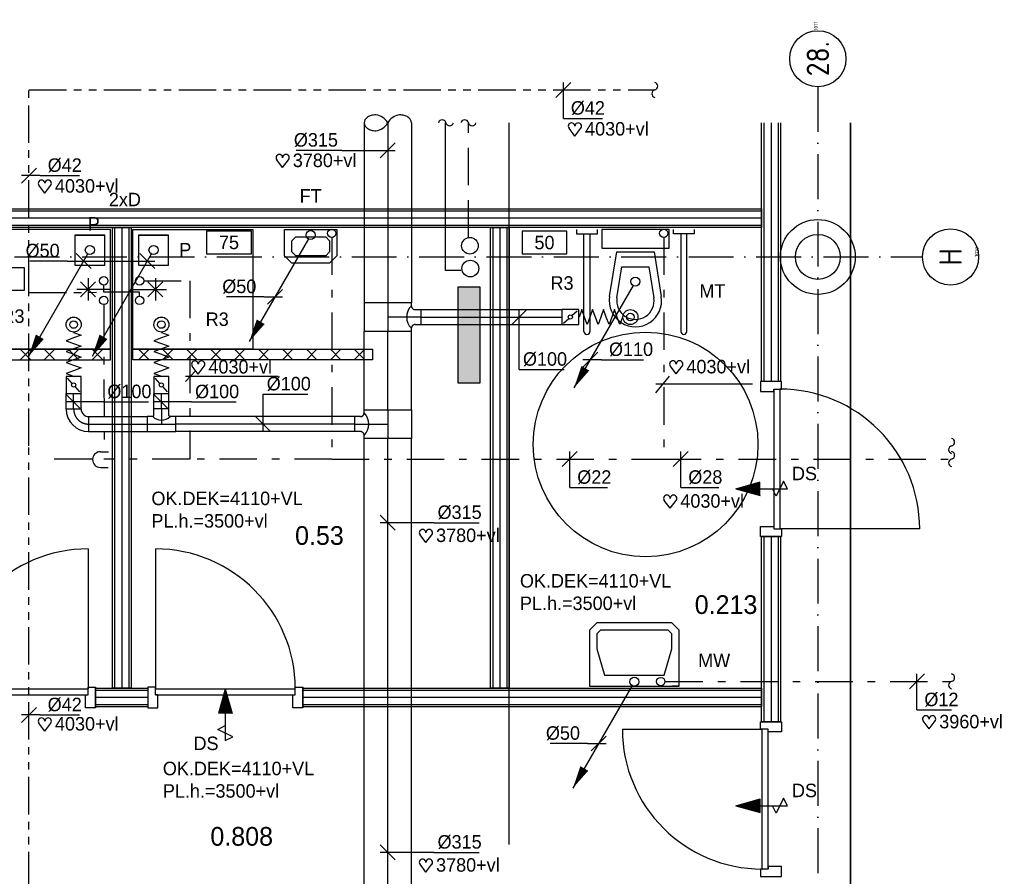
# Model space of a CAD drawing. Extents: x 25315 to 170951, y 867852 to 951952.
# Tile 6 of 119: x 35464 to 48612, y 899852 to 911291. Entities that reach past the tile are written whole.
import ezdxf
from ezdxf.enums import TextEntityAlignment as Align

# ---------------------------------------------------------------- set-up
doc = ezdxf.new("R2010")
doc.units = 0
doc.header["$LTSCALE"] = 100
for name, pattern in [('2322107', [2000, 1000, 1000]), ('2322108', [7, 5, -2]), ('2322109', [10, 5, -2, 1, -2]), ('2322110', [10, 5, -1, 1, -1, 1, -1]), ('CENTER2', [11.25, 7.5, -1.25, 1.25, -1.25]), ('CENTER4', [5, 3.125, -0.625, 0.625, -0.625]), ('DASHDOT', [9, 6, -1.5, 0, -1.5]), ('LURETOUR', [6, 4, -2])]:
    doc.linetypes.add(name, pattern=pattern)
doc.layers.get('0').update_dxf_attribs({"linetype": 'CONTINUOUS'})
for name, color, linetype in [('AL$7----_STRAMIEN', 1, 'DASHDOT'), ('ALN-----_BLOCKNAAM', 2, 'CONTINUOUS'), ('ALXAC---_LICHTBETON', 1, 'CONTINUOUS'), ('BOUW', 8, 'CONTINUOUS'), ('DOORSNEDE', 1, 'CONTINUOUS'), ('KABELGOOT', 8, 'CONTINUOUS'), ('WL5233--', 4, 'CONTINUOUS'), ('WL524---', 4, 'CONTINUOUS'), ('WL531---', 4, 'CONTINUOUS'), ('WL532---', 4, 'CONTINUOUS'), ('WL561---', 4, 'CONTINUOUS'), ('WL561---_AANVOER', 4, 'CONTINUOUS'), ('WL561---_RETOUR', 4, 'CONTINUOUS'), ('WL570---', 3, 'CONTINUOUS'), ('WL570---_HARTLIJN', 7, 'CONTINUOUS'), ('WL570---_RETOUR', 3, 'CONTINUOUS'), ('WL570---_TOEVOER', 3, 'CONTINUOUS'), ('WM524---', 1, 'CONTINUOUS'), ('WM531---', 1, 'CONTINUOUS'), ('WM532---', 1, 'CONTINUOUS'), ('WM570---', 1, 'CONTINUOUS')]:
    doc.layers.add(name, color=color, linetype=linetype)
doc.styles.add('BURO-018', font='BUROFONT.shx', dxfattribs={"height": 180})
doc.styles.add('BURO-025', font='BUROFONT.shx', dxfattribs={"height": 250})
doc.styles.get("Standard").update_dxf_attribs({"font": 'ISOCP'})

# ---------------------------------------------------------------- blocks, each defined once
blk = doc.blocks.new('LU-1D-T-5A-13B645ABEDD')
at = {"color": 0, "linetype": 'CONTINUOUS'}
for p, q in [((-50, 182.7), (-50, 221.6)), ((-50, 221.6), (50, 221.6)), ((50, 182.7), (50, 221.6)), ((-75.2, 157.5), (-95.3, 157.5)), ((-95.3, 157.5), (-95.3, -157.5)), ((95.3, 157.5), (75.2, 157.5)), ((95.3, -157.5), (95.3, 157.5)), ((-95.3, -157.5), (95.3, -157.5))]:
    blk.add_line(p, q, dxfattribs=at)
at = {"color": 0, "linetype": 'CONTINUOUS', "flags": 128}
for points in [[(-75.2, 157.5, 0.02182), (-72.4, 157.6, 0.037214), (-70.8, 157.9, 0.006436), (-67.5, 158.7, 0.02182), (-66.6, 159, 0.02182), (-64.6, 159.9, 0.02182), (-62.6, 160.9, 0.02182), (-60.7, 162.1, 0.02182), (-59, 163.4, 0.02182), (-57.4, 164.9, 0.02182), (-55.9, 166.5, 0.02182), (-54.6, 168.2, 0.02182), (-53.4, 170.1, 0.02182), (-52.4, 172.1, 0.02182), (-51.5, 174.1, 0.02182), (-51.2, 175, 0.006436), (-50.4, 178.3, 0.037214), (-50.1, 179.9, 0.02182), (-50, 182.7)], [(50, 182.7, 0.02182), (50.1, 179.9, 0.037214), (50.4, 178.3, 0.006436), (51.2, 175, 0.02182), (51.5, 174.1, 0.02182), (52.4, 172.1, 0.02182), (53.4, 170.1, 0.02182), (54.6, 168.2, 0.02182), (55.9, 166.5, 0.02182), (57.4, 164.9, 0.02182), (59, 163.4, 0.02182), (60.7, 162.1, 0.02182), (62.6, 160.9, 0.02182), (64.6, 159.9, 0.02182), (66.6, 159, 0.02182), (67.5, 158.7, 0.006436), (70.8, 157.9, 0.037214), (72.4, 157.6, 0.02182), (75.2, 157.5)]]:
    blk.add_lwpolyline(points, format="xyb", dxfattribs=at)
at = {"color": 0, "linetype": 'CONTINUOUS'}
blk.add_arc((0, 232.7), 106.3, 225, 315, dxfattribs=at)
at = {"layer": 'WL570---_HARTLIJN', "linetype": 'CENTER4'}
for p, q in [((0, 221.6), (0, 0)), ((-95.3, 0), (95.3, 0))]:
    blk.add_line(p, q, dxfattribs=at)
blk = doc.blocks.new('*U281')
at = {"layer": 'ALXAC---_LICHTBETON', "color": 0}
for p, q in [((17722.7, 57335.1), (17652.7, 57265.1)), ((17652.7, 57335.1), (17722.7, 57265.1)), ((17882.7, 57335.1), (17812.7, 57265.1)), ((17812.7, 57335.1), (17882.7, 57265.1)), ((18042.7, 57335.1), (17972.7, 57265.1)), ((17972.7, 57335.1), (18042.7, 57265.1)), ((18202.7, 57335.1), (18132.7, 57265.1)), ((18132.7, 57335.1), (18202.7, 57265.1)), ((18362.7, 57335.1), (18292.7, 57265.1)), ((18292.7, 57335.1), (18362.7, 57265.1)), ((18522.7, 57335.1), (18452.7, 57265.1)), ((18452.7, 57335.1), (18522.7, 57265.1)), ((18682.7, 57335.1), (18612.7, 57265.1)), ((18612.7, 57335.1), (18682.7, 57265.1)), ((18842.7, 57335.1), (18772.7, 57265.1)), ((18772.7, 57335.1), (18842.7, 57265.1)), ((19002.7, 57335.1), (18932.7, 57265.1)), ((18932.7, 57335.1), (19002.7, 57265.1)), ((19162.7, 57335.1), (19092.7, 57265.1)), ((19092.7, 57335.1), (19162.7, 57265.1))]:
    blk.add_line(p, q, dxfattribs=at)
blk = doc.blocks.new('HART')
at = {"color": 1}
for q in [(-39.7, 52.4), (39.7, 52.4)]:
    blk.add_line((0, 0), q, dxfattribs=at)
for centre, start, end in [((-22.1, 65.7), 0, 217.18669), ((22.1, 65.7), 322.81331, 180)]:
    blk.add_arc(centre, 22.1, start, end, dxfattribs=at)
blk = doc.blocks.new('LU-1D-K-13B')
at = {"color": 0, "linetype": 'CONTINUOUS'}
for p, q in [((-0.5, 157.5), (0.5, 157.5)), ((-0.5, -157.5), (0.5, -157.5))]:
    blk.add_line(p, q, dxfattribs=at)
at = {"layer": 'WL570---_HARTLIJN', "linetype": 'CENTER2'}
blk.add_line((-0.5, 0), (0.5, 0), dxfattribs=at)
blk = doc.blocks.new('LU-1D-T--5A-13B645-Q2')
at = {"color": 0, "linetype": 'CONTINUOUS'}
for p, q in [((-95.3, -157.5), (-95.3, 157.5)), ((-95.3, 157.5), (95.3, 157.5)), ((95.3, 157.5), (95.3, -157.5)), ((-75.2, -157.5), (-95.3, -157.5)), ((-50, -182.7), (-50, -221.6)), ((50, -182.7), (50, -221.6)), ((95.3, -157.5), (75.2, -157.5)), ((-50, -221.6), (50, -221.6))]:
    blk.add_line(p, q, dxfattribs=at)
at = {"color": 0, "linetype": 'CONTINUOUS', "flags": 128}
for points in [[(-50, -182.7, 0.02182), (-50.1, -179.9, 0.037214), (-50.4, -178.3, 0.006436), (-51.2, -175, 0.02182), (-51.5, -174.1, 0.02182), (-52.4, -172.1, 0.02182), (-53.4, -170.1, 0.02182), (-54.6, -168.2, 0.02182), (-55.9, -166.5, 0.02182), (-57.4, -164.9, 0.02182), (-59, -163.4, 0.02182), (-60.7, -162.1, 0.02182), (-62.6, -160.9, 0.02182), (-64.6, -159.9, 0.02182), (-66.6, -159, 0.02182), (-67.5, -158.7, 0.006436), (-70.8, -157.9, 0.037214), (-72.4, -157.6, 0.02182), (-75.2, -157.5)], [(75.2, -157.5, 0.02182), (72.4, -157.6, 0.037214), (70.8, -157.9, 0.006436), (67.5, -158.7, 0.02182), (66.6, -159, 0.02182), (64.6, -159.9, 0.02182), (62.6, -160.9, 0.02182), (60.7, -162.1, 0.02182), (59, -163.4, 0.02182), (57.4, -164.9, 0.02182), (55.9, -166.5, 0.02182), (54.6, -168.2, 0.02182), (53.4, -170.1, 0.02182), (52.4, -172.1, 0.02182), (51.5, -174.1, 0.02182), (51.2, -175, 0.006436), (50.4, -178.3, 0.037214), (50.1, -179.9, 0.02182), (50, -182.7)]]:
    blk.add_lwpolyline(points, format="xyb", dxfattribs=at)
at = {"color": 0, "linetype": 'CONTINUOUS'}
blk.add_arc((0, -232.7), 106.3, 45, 135, dxfattribs=at)
at = {"layer": 'WL570---_HARTLIJN', "linetype": 'CENTER4'}
for p, q in [((-95.3, 0), (95.3, 0)), ((0, -221.6), (0, 0))]:
    blk.add_line(p, q, dxfattribs=at)
blk = doc.blocks.new('LU-1D-F-64127')
at = {"color": 0, "linetype": 'CONTINUOUS'}
for p, q in [((-147.7, 0), (-145.6, 0)), ((-145.6, 0), (-127.4, 50)), ((-127.4, 50), (-109.2, 0)), ((-109.2, 0), (-91, -50)), ((-91, -50), (-72.8, 0)), ((-72.8, 0), (-54.6, 50)), ((-54.6, 50), (-36.4, 0)), ((-36.4, 0), (-18.2, -50)), ((-18.2, -50), (0, 0)), ((0, 0), (18.2, 50)), ((18.2, 50), (36.4, 0)), ((36.4, 0), (54.6, -50)), ((54.6, -50), (72.8, 0)), ((72.8, 0), (91, 50)), ((91, 50), (109.2, 0)), ((109.2, 0), (127.4, -50)), ((127.4, -50), (145.6, 0)), ((145.6, 0), (147.7, 0))]:
    blk.add_line(p, q, dxfattribs=at)
blk = doc.blocks.new('LU-1D-KL-646F')
at = {"color": 0, "linetype": 'CONTINUOUS'}
for p, q in [((-55.9, 50), (-55.9, -50)), ((55.9, 50), (-55.9, 50)), ((45.4, 40.7), (10.4, 9.3)), ((55.9, -50), (55.9, 50)), ((-55.9, -50), (55.9, -50)), ((-10.4, -9.3), (-45.4, -40.7))]:
    blk.add_line(p, q, dxfattribs=at)
blk.add_circle((0, 0), 14, dxfattribs=at)
blk = doc.blocks.new('2322401')
at = {"color": 0, "linetype": 'CONTINUOUS'}
for p, q in [((-0.5, 0.5, 1), (-0.5, 0.5)), ((-0.5, 0.5, 1), (-0.5, -0.5, 1)), ((0.5, 0.5, 1), (-0.5, 0.5, 1)), ((0.5, 0.5), (-0.5, 0.5)), ((-0.5, 0.5), (-0.5, -0.5)), ((0.5, 0.5, 1), (0.5, 0.5)), ((0.5, -0.5, 1), (0.5, 0.5, 1)), ((0.5, -0.5), (0.5, 0.5)), ((-0.5, -0.5, 1), (-0.5, -0.5)), ((-0.5, -0.5, 1), (0.5, -0.5, 1)), ((-0.5, -0.5), (0.5, -0.5)), ((0.5, -0.5, 1), (0.5, -0.5))]:
    blk.add_line(p, q, dxfattribs=at)
blk = doc.blocks.new('CVHATCH1')
at = {"color": 0, "linetype": 'CONTINUOUS'}
blk.add_solid([(-0.5, -0.5), (0.5, -0.5), (-0.5, 0.5), (0.5, 0.5)], dxfattribs=at)
blk = doc.blocks.new('1011')
at = {"layer": 'AL$7----_STRAMIEN', "color": 7, "linetype": 'CONTINUOUS'}
blk.add_circle((-750, 0), 750, dxfattribs=at)
at = {"layer": 'ALN-----_BLOCKNAAM', "linetype": 'CONTINUOUS'}
blk.add_text('1011', height=100, dxfattribs=at).set_placement((0, 0))
blk = doc.blocks.new('1010')
at = {"layer": 'AL$7----_STRAMIEN', "color": 7, "linetype": 'CONTINUOUS'}
blk.add_circle((0, 750), 750, dxfattribs=at)
at = {"layer": 'ALN-----_BLOCKNAAM', "linetype": 'CONTINUOUS'}
blk.add_text('1010', height=100, dxfattribs=at).set_placement((0, 0))
blk = doc.blocks.new('LDV2121')
at = {"color": 0, "linetype": 'CONTINUOUS'}
blk.add_line((-0.25, -0.43), (-6.75, -11.69), dxfattribs=at)
blk.add_lwpolyline([(-6.75, -11.69, 0, 1, 0), (-5.5, -9.53, 1, 1, 0)], format="xyseb", dxfattribs=at)
blk.add_circle((0, 0), 0.5, dxfattribs=at)
blk = doc.blocks.new('LU-ORNAM-646410')
at = {"color": 0, "linetype": 'CONTINUOUS'}
for radius in [50, 25]:
    blk.add_circle((0, 0), radius, dxfattribs=at)
blk = doc.blocks.new('LU-1D-K-64')
at = {"color": 0, "linetype": 'CONTINUOUS'}
for p, q in [((-0.5, 50), (0.5, 50)), ((-0.5, -50), (0.5, -50))]:
    blk.add_line(p, q, dxfattribs=at)
at = {"layer": 'WL570---_HARTLIJN', "linetype": 'CENTER2'}
blk.add_line((-0.5, 0), (0.5, 0), dxfattribs=at)
blk = doc.blocks.new('LU-1D-F-64129')
at = {"color": 0, "linetype": 'CONTINUOUS'}
for p, q in [((-148.7, 0), (-145.6, 0)), ((-145.6, 0), (-127.4, 50)), ((-127.4, 50), (-109.2, 0)), ((-109.2, 0), (-91, -50)), ((-91, -50), (-72.8, 0)), ((-72.8, 0), (-54.6, 50)), ((-54.6, 50), (-36.4, 0)), ((-36.4, 0), (-18.2, -50)), ((-18.2, -50), (0, 0)), ((0, 0), (18.2, 50)), ((18.2, 50), (36.4, 0)), ((36.4, 0), (54.6, -50)), ((54.6, -50), (72.8, 0)), ((72.8, 0), (91, 50)), ((91, 50), (109.2, 0)), ((109.2, 0), (127.4, -50)), ((127.4, -50), (145.6, 0)), ((145.6, 0), (148.7, 0))]:
    blk.add_line(p, q, dxfattribs=at)
blk = doc.blocks.new('LU-1D-KL1-6470')
at = {"color": 0, "linetype": 'CONTINUOUS'}
for p, q in [((-56, 50), (-56, -50)), ((56, 50), (-56, 50)), ((45.6, 40.7), (10.4, 9.3)), ((56, -50), (56, 50)), ((-56, -50), (56, -50)), ((-10.4, -9.3), (-45.6, -40.7))]:
    blk.add_line(p, q, dxfattribs=at)
blk.add_circle((0, 0), 14, dxfattribs=at)
blk = doc.blocks.new('LU-1D-B--1-645A64')
at = {"color": 0, "linetype": 'CONTINUOUS'}
for p, q in [((-100, -50), (-100, 50)), ((-50, -100), (50, -100))]:
    blk.add_line(p, q, dxfattribs=at)
for radius in [150, 50]:
    blk.add_arc((-100, -100), radius, 0, 90, dxfattribs=at)
at = {"layer": 'WL570---_HARTLIJN', "linetype": 'CENTER4'}
blk.add_arc((-100, -100), 100, 0, 90, dxfattribs=at)
blk = doc.blocks.new('LU-1D-T-5A-64645ABE65')
at = {"color": 0, "linetype": 'CONTINUOUS'}
for p, q in [((-50, 58), (-50, 101.3)), ((50, 101.3), (-50, 101.3)), ((50, 58), (50, 101.3)), ((-58, 50), (-95.4, 50)), ((-95.4, 50), (-95.4, -50)), ((95.4, 50), (58, 50)), ((95.4, -50), (95.4, 50)), ((-95.4, -50), (95.4, -50))]:
    blk.add_line(p, q, dxfattribs=at)
at = {"color": 0, "linetype": 'CONTINUOUS', "flags": 128}
for points in [[(-58, 50, 0.02182), (-57.1, 50, 0.037214), (-56.6, 50.1, 0.006436), (-55.6, 50.4, 0.02182), (-55.3, 50.5, 0.02182), (-54.6, 50.7, 0.02182), (-54, 51.1, 0.02182), (-53.4, 51.4, 0.02182), (-52.9, 51.9, 0.02182), (-52.3, 52.3, 0.02182), (-51.9, 52.9, 0.02182), (-51.4, 53.4, 0.02182), (-51.1, 54, 0.02182), (-50.7, 54.6, 0.02182), (-50.5, 55.3, 0.02182), (-50.4, 55.6, 0.006436), (-50.1, 56.6, 0.037214), (-50, 57.1, 0.02182), (-50, 58)], [(50, 58, 0.02182), (50, 57.1, 0.037214), (50.1, 56.6, 0.006436), (50.4, 55.6, 0.02182), (50.5, 55.3, 0.02182), (50.7, 54.6, 0.02182), (51.1, 54, 0.02182), (51.4, 53.4, 0.02182), (51.9, 52.9, 0.02182), (52.3, 52.3, 0.02182), (52.9, 51.9, 0.02182), (53.4, 51.4, 0.02182), (54, 51.1, 0.02182), (54.6, 50.7, 0.02182), (55.3, 50.5, 0.02182), (55.6, 50.4, 0.006436), (56.6, 50.1, 0.037214), (57.1, 50, 0.02182), (58, 50)]]:
    blk.add_lwpolyline(points, format="xyb", dxfattribs=at)
at = {"color": 0, "linetype": 'CONTINUOUS'}
blk.add_arc((0, 108), 82, 225, 315, dxfattribs=at)
at = {"layer": 'WL570---_HARTLIJN', "linetype": 'CENTER4'}
for p, q in [((0, 101.3), (0, 0)), ((-95.4, 0), (95.4, 0))]:
    blk.add_line(p, q, dxfattribs=at)
blk = doc.blocks.new('LU-ORND')
at = {"color": 0, "linetype": 'CONTINUOUS'}
for p, q in [((-3, 1.5), (-3, -1.5)), ((3, 1.5), (-3, 1.5)), ((3, -1.5), (3, 1.5)), ((-3, -1.5), (3, -1.5))]:
    blk.add_line(p, q, dxfattribs=at)
blk = doc.blocks.new('*U287', base_point=(8789.3, 23391.8))
at = {"color": 0, "linetype": 'CONTINUOUS'}
for p, q in [((8314.3, 23441.8), (8414.3, 23341.8)), ((8739.3, 23441.8), (8839.3, 23341.8)), ((8254.2, 23391.8), (8004.2, 23391.8)), ((8254.2, 23391.8), (8839.3, 23391.8))]:
    blk.add_line(p, q, dxfattribs=at)
at = {"color": 0, "linetype": 'CONTINUOUS', "style": 'BURO-018'}
blk.add_text('%%c50', height=90, dxfattribs=at).set_placement((8204.2, 23416.8), align=Align.RIGHT)
blk = doc.blocks.new('*U288', base_point=(9683.5, 23223.1))
at = {"color": 0, "linetype": 'CONTINUOUS'}
for p, q in [((9733.5, 23273.1), (9633.5, 23173.1)), ((9608.5, 23223.1), (9358.5, 23223.1)), ((9608.5, 23223.1), (9733.5, 23223.1))]:
    blk.add_line(p, q, dxfattribs=at)
at = {"color": 0, "linetype": 'CONTINUOUS', "style": 'BURO-018'}
blk.add_text('%%c50', height=90, dxfattribs=at).set_placement((9558.5, 23248.1), align=Align.RIGHT)
blk = doc.blocks.new('*U289', base_point=(9602.8, 22423.4))
at = {"color": 0, "linetype": 'CONTINUOUS'}
for p, q in [((9602.8, 22573.4), (9602.8, 22323.4)), ((9602.8, 22573.4), (9902.8, 22573.4)), ((9553, 22423.3), (9652.7, 22323.5))]:
    blk.add_line(p, q, dxfattribs=at)
at = {"layer": 'WM570---', "linetype": 'CONTINUOUS', "style": 'BURO-018'}
blk.add_text('%%c100', height=90, dxfattribs=at).set_placement((9627.8, 22598.4))
blk = doc.blocks.new('*U290', base_point=(8974.5, 22656.2))
at = {"color": 0, "linetype": 'CONTINUOUS'}
for p, q in [((8974.3, 22606.4), (8874.6, 22706.1)), ((9124.5, 22656.2), (8874.5, 22656.2)), ((9124.5, 22656.2), (9424.4, 22656.2))]:
    blk.add_line(p, q, dxfattribs=at)
at = {"layer": 'WM570---', "linetype": 'CONTINUOUS', "style": 'BURO-018'}
blk.add_text('%%c100', height=90, dxfattribs=at).set_placement((9149.5, 22681.2))
blk = doc.blocks.new('*U291', base_point=(8388.8, 22661.8))
at = {"color": 0, "linetype": 'CONTINUOUS'}
for p, q in [((8388.7, 22612), (8289, 22711.7)), ((8538.8, 22661.8), (8288.8, 22661.8)), ((8538.8, 22661.8), (8838.8, 22661.8))]:
    blk.add_line(p, q, dxfattribs=at)
at = {"layer": 'WM570---', "linetype": 'CONTINUOUS', "style": 'BURO-018'}
blk.add_text('%%c100', height=90, dxfattribs=at).set_placement((8563.8, 22686.8))
blk = doc.blocks.new('LU-1-KB')
at = {"color": 0, "linetype": 'CONTINUOUS'}
for points in [[(0.168, 0.25, 0.068022), (0.155, 0.349, 0.080261), (0.119, 0.427, 0.107085), (0.061, 0.483, 0.138897), (0, 0.5, 0.138897), (-0.061, 0.483, 0.107085), (-0.119, 0.427, 0.080261), (-0.155, 0.349, 0.068022), (-0.168, 0.25, 0.068022)], [(0, -0.5, 0.138897), (0.061, -0.483, 0.107085), (0.119, -0.427, 0.080261), (0.155, -0.349, 0.068022), (0.168, -0.25, 0.068022)]]:
    blk.add_lwpolyline(points, format="xyb", dxfattribs=at)
for centre, start, end in [((0.167, 0.294), 187.4594, 240.3817), ((-0.167, 0.294), 299.6183, 352.5406), ((-0.167, -0.294), 7.4594, 60.3817)]:
    blk.add_arc(centre, 0.338, start, end, dxfattribs=at)
blk = doc.blocks.new('*U292', base_point=(11788.1, 22803.2))
at = {"color": 0, "linetype": 'CONTINUOUS'}
for p, q in [((11838.1, 22853.2), (11738.1, 22753.2)), ((11863.1, 22803.2), (11738.1, 22803.2)), ((11863.1, 22803.2), (12143.1, 22803.2))]:
    blk.add_line(p, q, dxfattribs=at)
at = {"color": 0, "linetype": 'CONTINUOUS', "style": 'BURO-018'}
blk.add_text('%%c110', height=90, dxfattribs=at).set_placement((11913.1, 22828.2))
blk = doc.blocks.new('*U293', base_point=(12392.6, 22139.9))
at = {"color": 0, "linetype": 'CONTINUOUS'}
for p, q in [((12442.6, 22189.9), (12342.6, 22089.9)), ((12392.6, 21949.9), (12392.6, 22189.9)), ((12392.6, 21949.9), (12645.7, 21949.9))]:
    blk.add_line(p, q, dxfattribs=at)
at = {"color": 0, "linetype": 'CONTINUOUS', "style": 'BURO-018'}
blk.add_text('%%C28', height=90, dxfattribs=at).set_placement((12442.6, 21974.9))
blk = doc.blocks.new('*U294', base_point=(11651.3, 22139.9))
at = {"color": 0, "linetype": 'CONTINUOUS'}
for p, q in [((11701.3, 22189.9), (11601.3, 22089.9)), ((11651.3, 21949.9), (11651.3, 22189.9)), ((11651.3, 21949.9), (11903.2, 21949.9))]:
    blk.add_line(p, q, dxfattribs=at)
at = {"color": 0, "linetype": 'CONTINUOUS', "style": 'BURO-018'}
blk.add_text('%%C22', height=90, dxfattribs=at).set_placement((11701.3, 21974.9))
blk = doc.blocks.new('*U298', base_point=(8040.3, 18486.7))
at = {"color": 0, "linetype": 'CONTINUOUS'}
for p, q in [((8090.3, 18536.7), (7990.3, 18436.7)), ((8115.3, 18486.7), (7990.3, 18486.7)), ((8115.3, 18486.7), (8377.3, 18486.7))]:
    blk.add_line(p, q, dxfattribs=at)
at = {"color": 0, "linetype": 'CONTINUOUS', "style": 'BURO-018'}
blk.add_text('%%C42', height=90, dxfattribs=at).set_placement((8165.3, 18511.7))
blk = doc.blocks.new('*U299', base_point=(10593.5, 18468.6))
at = {"color": 0, "linetype": 'CONTINUOUS'}
for p, q in [((10485.9, 18418.8), (10386.2, 18518.5)), ((10743.5, 18468.6), (10386, 18468.6)), ((10743.5, 18468.6), (11046.7, 18468.6))]:
    blk.add_line(p, q, dxfattribs=at)
at = {"layer": 'WM570---', "linetype": 'CONTINUOUS', "style": 'BURO-018'}
blk.add_text('%%c315', height=90, dxfattribs=at).set_placement((10768.5, 18493.6))
blk = doc.blocks.new('*U301', base_point=(10278.5, 24201))
at = {"color": 0, "linetype": 'CONTINUOUS'}
for p, q in [((10128.5, 24201), (9825.3, 24201)), ((10128.5, 24201), (10486, 24201)), ((10386.2, 24151.1), (10485.9, 24250.8))]:
    blk.add_line(p, q, dxfattribs=at)
at = {"layer": 'WM570---', "linetype": 'CONTINUOUS', "style": 'BURO-018'}
blk.add_text('%%c315', height=90, dxfattribs=at).set_placement((10103.5, 24226), align=Align.RIGHT)
blk = doc.blocks.new('*U343', base_point=(11313.6, 23038.1))
at = {"color": 0, "linetype": 'CONTINUOUS'}
for p, q in [((11263.8, 23038.2), (11363.5, 23137.9)), ((11313.6, 22738.1), (11313.6, 23138.1)), ((11313.6, 22738.1), (11613.6, 22738.1))]:
    blk.add_line(p, q, dxfattribs=at)
at = {"layer": 'WM570---', "linetype": 'CONTINUOUS', "style": 'BURO-018'}
blk.add_text('%%c100', height=90, dxfattribs=at).set_placement((11338.6, 22763.1))
blk = doc.blocks.new('*U430', base_point=(11508.5, 24107.5))
at = {"color": 0, "linetype": 'CONTINUOUS'}
for p, q in [((11558.5, 24157.5), (11458.5, 24057.5)), ((11508.5, 23917.5), (11508.5, 24157.5)), ((11508.5, 23917.5), (11740.5, 23917.5))]:
    blk.add_line(p, q, dxfattribs=at)
at = {"color": 0, "linetype": 'CONTINUOUS', "style": 'BURO-018'}
blk.add_text('%%C12', height=90, dxfattribs=at).set_placement((11558.5, 23942.5))
blk = doc.blocks.new('*U431', base_point=(9148.1, 28056.8))
at = {"color": 0, "linetype": 'CONTINUOUS'}
for p, q in [((9198.1, 28106.8), (9098.1, 28006.8)), ((9148.1, 27866.8), (9148.1, 28106.8)), ((9148.1, 27866.8), (9410.1, 27866.8))]:
    blk.add_line(p, q, dxfattribs=at)
at = {"color": 0, "linetype": 'CONTINUOUS', "style": 'BURO-018'}
blk.add_text('%%C42', height=90, dxfattribs=at).set_placement((9198.1, 27891.8))
blk = doc.blocks.new('*U432', base_point=(5580, 27485))
at = {"color": 0, "linetype": 'CONTINUOUS'}
for p, q in [((5630, 27535), (5530, 27435)), ((5655, 27485), (5530, 27485)), ((5655, 27485), (5916.9, 27485))]:
    blk.add_line(p, q, dxfattribs=at)
at = {"color": 0, "linetype": 'CONTINUOUS', "style": 'BURO-018'}
blk.add_text('%%C42', height=90, dxfattribs=at).set_placement((5705, 27510))
blk = doc.blocks.new('LDS')
at = {"color": 0, "linetype": 'CONTINUOUS'}
for p, q in [((0, 1), (1, 1)), ((0, -1), (1, -1))]:
    blk.add_line(p, q, dxfattribs=at)
blk.add_arc((0, 0), 1, 90, 270, dxfattribs=at)

msp = doc.modelspace()

# ---------------------------------------------------------------- linework, layer by layer
at = {"layer": 'AL$7----_STRAMIEN', "color": 1}
for p, q in [((46122.2, 910393.7), (46122.2, 873897.9)), ((28196.1, 908122.7), (47519, 908122.7))]:
    msp.add_line(p, q, dxfattribs=at)
at = {"layer": 'BOUW'}
for p, q in [((41997.2, 909913.7), (41997.2, 900278.5)), ((36676.5, 908488.9), (35076.5, 908488.9)), ((36676.5, 906888.9), (36676.5, 908488.9)), ((42899.6, 908488.9), (42899.6, 908430.6)), ((42899.6, 908430.6), (43179.6, 908430.6)), ((42999.6, 907128.9), (42999.6, 908430.6)), ((43079.6, 908430.6), (43079.6, 907128.9)), ((43179.6, 908430.6), (43179.6, 908488.9)), ((44136.2, 908488.9), (43236.2, 908488.9)), ((43236.2, 908488.9), (43236.2, 908238.9)), ((44136.2, 908238.9), (44136.2, 908488.9)), ((44192.7, 908430.6), (44192.7, 908488.9)), ((44472.7, 908430.6), (44192.7, 908430.6)), ((44292.7, 908430.6), (44292.7, 907128.9)), ((44372.7, 907128.9), (44372.7, 908430.6)), ((44472.7, 908488.9), (44472.7, 908430.6)), ((43236.2, 908238.9), (44136.2, 908238.9)), ((43340.6, 907594.5), (43436.2, 908188.9)), ((43436.2, 908188.9), (43936.2, 908188.9)), ((43936.2, 908188.9), (44031.7, 907594.5)), ((43439.3, 907578.6), (43505.3, 907988.9)), ((43505.3, 907988.9), (43867, 907988.9)), ((43867, 907988.9), (43933, 907578.6)), ((36276.5, 907788.9), (36476.5, 907588.9)), ((36476.5, 907788.9), (36276.5, 907588.9)), ((36376.5, 907838.9), (36376.5, 907538.9)), ((36676.5, 907688.9), (36226.5, 907688.9)), ((35076.5, 906888.9), (36676.5, 906888.9)), ((36676.5, 906888.9), (36676.5, 906888.9)), ((43172.2, 903238.9), (43072.2, 903138.9)), ((44172.2, 903238.9), (43172.2, 903238.9)), ((44272.2, 903138.9), (44172.2, 903238.9)), ((43072.2, 903138.9), (43072.2, 902888.9)), ((43222.2, 903138.9), (43172.2, 903088.9)), ((43172.2, 903088.9), (43172.2, 903088.9)), ((43172.2, 903088.9), (43172.2, 902888.9)), ((44122.2, 903138.9), (43222.2, 903138.9)), ((43222.2, 903138.9), (43222.2, 903138.9)), ((44172.2, 903088.9), (44122.2, 903138.9)), ((44122.2, 903138.9), (44122.2, 903138.9)), ((44172.2, 902888.9), (44172.2, 903088.9)), ((44172.2, 903088.9), (44172.2, 903088.9)), ((44272.2, 902888.9), (44272.2, 903138.9)), ((43072.2, 902888.9), (43072.2, 902388.9)), ((43172.2, 902888.9), (43272.2, 902538.9)), ((44072.2, 902538.9), (44172.2, 902888.9)), ((44272.2, 902388.9), (44272.2, 902888.9)), ((43272.2, 902538.9), (44072.2, 902538.9)), ((43072.2, 902388.9), (44272.2, 902388.9)), ((44272.2, 902388.9), (44172.2, 902388.9))]:
    msp.add_line(p, q, dxfattribs=at)
for points in [[(45622.2, 909913.7), (45622.2, 906457.8), (45372.2, 906457.8), (45372.2, 909913.7)], [(45402.2, 909913.7), (45402.2, 906457.8)], [(45497.2, 909913.7), (45497.2, 906457.8)], [(45592.2, 909913.7), (45592.2, 906457.8)], [(45372.2, 908733.9), (31902.2, 908733.9)], [(45372.2, 908638.9), (31902.2, 908638.9)], [(45372.2, 908543.9), (31902.2, 908543.9)], [(36731.5, 908513.9), (36731.5, 902363.9)], [(36826.5, 908513.9), (36826.5, 902363.9)], [(36921.5, 908513.9), (36921.5, 902363.9)], [(36976.5, 908488.9), (38576.5, 908488.9), (38576.5, 906888.9), (36976.5, 906888.9), (36976.5, 906888.9), (36976.5, 908488.9)], [(39700.5, 908488.9), (39700.5, 908138.9), (39600.5, 908038.9), (39100.5, 908038.9), (39000.5, 908138.9), (39000.5, 908488.9), (39700.5, 908488.9)], [(41781.2, 908513.9), (41781.2, 902363.9)], [(41876.2, 908513.9), (41876.2, 902363.9)], [(41971.2, 908513.9), (41971.2, 902363.9)], [(39550.5, 908388.9), (39600.5, 908338.9), (39600.5, 908188.9), (39550.5, 908138.9), (39150.5, 908138.9), (39100.5, 908188.9), (39100.5, 908338.9), (39150.5, 908388.9), (39550.5, 908388.9)], [(37376.5, 907788.9), (37176.5, 907588.9)], [(37176.5, 907788.9), (37376.5, 907588.9)], [(37276.5, 907838.9), (37276.5, 907538.9)], [(36976.5, 907688.9), (37426.5, 907688.9)], [(45636.2, 906457.8), (45358.2, 906457.8), (45358.2, 906323.8), (45534.2, 906323.8), (45534.2, 906357.8), (45636.2, 906357.8), (45636.2, 906457.8)], [(45534.2, 906357.8), (45534.2, 904489.8)], [(45614.2, 906357.8), (45614.2, 904489.8)], [(45636.2, 904389.8), (45358.2, 904389.8), (45358.2, 904523.8), (45534.2, 904523.8), (45534.2, 904489.8), (45636.2, 904489.8), (45636.2, 904389.8)], [(47482.2, 904489.8), (45614.2, 904489.8)], [(45402.2, 904389.8), (45402.2, 901916.9)], [(45497.2, 904389.8), (45497.2, 901916.9)], [(45592.2, 904389.8), (45592.2, 901916.9)], [(36376.5, 904223.9), (36376.5, 902355.9)], [(37276.5, 904223.9), (37276.5, 902355.9)], [(34508.5, 902355.9), (36376.5, 902355.9)], [(36476.5, 902377.9), (36476.5, 902099.9), (36342.5, 902099.9), (36342.5, 902275.9), (36376.5, 902275.9), (36376.5, 902377.9), (36476.5, 902377.9)], [(37176.5, 902377.9), (37176.5, 902099.9), (37310.5, 902099.9), (37310.5, 902275.9), (37276.5, 902275.9), (37276.5, 902377.9), (37176.5, 902377.9)], [(37276.5, 902355.9), (39144.5, 902355.9)], [(39244.5, 902377.9), (39244.5, 902099.9), (39110.5, 902099.9), (39110.5, 902275.9), (39144.5, 902275.9), (39144.5, 902377.9), (39244.5, 902377.9)], [(34508.5, 902275.9), (36376.5, 902275.9)], [(37176.5, 902333.9), (36476.5, 902333.9)], [(37176.5, 902238.9), (36476.5, 902238.9)], [(37276.5, 902275.9), (39144.5, 902275.9)], [(45372.2, 902333.9), (39244.5, 902333.9)], [(45372.2, 902238.9), (39244.5, 902238.9)], [(37176.5, 902143.9), (36476.5, 902143.9)], [(45372.2, 902143.9), (39244.5, 902143.9)], [(45358.2, 901916.9), (45636.2, 901916.9), (45636.2, 901782.9), (45460.2, 901782.9), (45460.2, 901816.9), (45358.2, 901816.9), (45358.2, 901916.9)], [(43512.2, 901816.9), (45380.2, 901816.9)], [(45380.2, 899948.9), (45380.2, 901816.9)], [(45460.2, 899948.9), (45460.2, 901816.9)], [(45358.2, 899848.9), (45636.2, 899848.9), (45636.2, 899982.9), (45460.2, 899982.9), (45460.2, 899948.9), (45358.2, 899948.9), (45358.2, 899848.9)]]:
    msp.add_lwpolyline(points, dxfattribs=at)
for points in [[(45372.2, 908513.9), (31902.2, 908513.9), (31902.2, 908763.9), (45372.2, 908763.9)], [(36951.5, 908513.9), (36951.5, 902363.9), (36701.5, 902363.9), (36701.5, 908513.9)], [(42001.2, 908513.9), (42001.2, 902363.9), (41751.2, 902363.9), (41751.2, 908513.9)], [(36676.5, 906888.9), (33476.5, 906888.9), (33476.5, 906748.9), (36676.5, 906748.9)], [(36976.5, 906888.9), (40176.5, 906888.9), (40176.5, 906748.9), (36976.5, 906748.9)], [(45622.2, 904389.8), (45622.2, 901916.9), (45372.2, 901916.9), (45372.2, 904389.8)], [(37176.5, 902113.9), (36476.5, 902113.9), (36476.5, 902363.9), (37176.5, 902363.9)], [(45372.2, 902113.9), (39244.5, 902113.9), (39244.5, 902363.9), (45372.2, 902363.9)]]:
    msp.add_lwpolyline(points, close=True, dxfattribs=at)
for centre, radius in [((46122.2, 908122.7), 500), ((46122.2, 908122.7), 500), ((46122.2, 908122.7), 300), ((46122.2, 908122.7), 300), ((43822.2, 905618.9), 1500)]:
    msp.add_circle(centre, radius, dxfattribs=at)
for centre, radius, start, end in [((43686.2, 907538.9), 350, 170.86729, 9.13271), ((43686.2, 907538.9), 250, 170.86729, 9.13271), ((43039.6, 907128.9), 40, 180, 0), ((44332.7, 907128.9), 40, 180, 0), ((45614.2, 904489.8), 1868, 0, 90), ((36376.5, 902355.9), 1868, 90, 180), ((37276.5, 902355.9), 1868, 0, 90), ((45380.2, 901816.9), 1868, 180, 270)]:
    msp.add_arc(centre, radius, start, end, dxfattribs=at)
at = {"layer": 'DOORSNEDE', "color": 1}
for p, q in [((45029.3, 905027.4), (45354.4, 905117.6)), ((45029.3, 905027.4), (45354.4, 905117.6)), ((45029.3, 905027.4), (45715.7, 905027.4)), ((45029.3, 905027.4), (45354.4, 904937.1)), ((45029.3, 905027.4), (45715.7, 905027.4)), ((45029.3, 905027.4), (45354.4, 904937.1)), ((38209.3, 902350.8), (38118.8, 902025.8)), ((38209.3, 902350.8), (38208.8, 901664.5)), ((38209.3, 902350.8), (38299.4, 902025.6)), ((45029.3, 900794.8), (45354.4, 900885)), ((45029.3, 900794.8), (45354.4, 900704.5)), ((45029.3, 900794.8), (45715.7, 900794.8))]:
    msp.add_line(p, q, dxfattribs=at)
for points in [[(45354.4, 905117.6), (45354.4, 905027.4), (45029.3, 905027.4)], [(45354.4, 905117.6), (45354.4, 905027.4), (45029.3, 905027.4)], [(38299.4, 902025.6), (38209.1, 902025.7), (38209.3, 902350.8)], [(45354.4, 900885), (45354.4, 900794.8), (45029.3, 900794.8)]]:
    msp.add_solid(points, dxfattribs=at)
at = {"layer": 'KABELGOOT', "color": 8}
for p, q in [((46556.4, 895511, 7300), (46556.4, 909913.7, 7300)), ((46556.4, 909913.7, 7420), (46556.4, 895511, 7420))]:
    msp.add_line(p, q, dxfattribs=at)
at = {"layer": 'WL5233--', "color": 3}
for p, q in [((36201.5, 908413.9), (36201.5, 908013.9)), ((36601.5, 908413.9), (36201.5, 908413.9)), ((36201.5, 908413.9), (36601.5, 908413.9)), ((36601.5, 908013.9), (36601.5, 908413.9)), ((37451.5, 908413.9), (37051.5, 908413.9)), ((37051.5, 908413.9), (37451.5, 908413.9)), ((37051.5, 908413.9), (37051.5, 908013.9)), ((37451.5, 908013.9), (37451.5, 908413.9)), ((36201.5, 908013.9), (36601.5, 908013.9)), ((37051.5, 908013.9), (37451.5, 908013.9))]:
    msp.add_line(p, q, dxfattribs=at)
at = {"layer": 'WL531---', "linetype": '2322109'}
for p, q in [((39632.3, 908382.8), (39632.3, 905423.6)), ((44064.6, 908382.8), (44064.6, 905423.6)), ((37120.5, 907803.5), (37734.6, 907803.5)), ((37734.6, 907803.5), (37734.6, 905423.6)), ((36587.2, 907486.5), (36591.5, 905526.9)), ((36425.6, 905423.6), (35788, 905423.6)), ((37734.6, 905423.6), (36587.2, 905423.6)), ((39632.3, 905423.6), (37734.6, 905423.6)), ((39632.3, 905423.6), (44064.6, 905423.6)), ((44064.6, 905423.6), (47908.5, 905423.6)), ((44087.6, 902453.9), (47908.5, 902453.9))]:
    msp.add_line(p, q, dxfattribs=at)
at = {"layer": 'WL531---', "color": 1}
for p, q in [((37680.3, 906459.7), (37815.1, 906604.8)), ((37680.3, 906532.2), (38914.3, 906532.2))]:
    msp.add_line(p, q, dxfattribs=at)
at = {"layer": 'WL532---', "linetype": '2322110'}
for p, q in [((35588, 907646.4), (35588, 910352.6)), ((35588, 910352.6), (43944.8, 910352.6)), ((36587.2, 907650.5), (36587.2, 907747.9)), ((35588, 907646.4), (36587.2, 907650.5)), ((35588, 905598.8), (35588, 907646.4)), ((37064.6, 907652.4), (36587.2, 907650.5)), ((37064.8, 907597.8), (37064.6, 907652.4)), ((35588, 895678.3), (35588, 905598.8))]:
    msp.add_line(p, q, dxfattribs=at)
at = {"layer": 'WL561---', "color": 1}
for centre, radius in [((39632.3, 908438.4), 55.7), ((44064.6, 908438.4), 55.7), ((41476.5, 908272.6), 111.3), ((41481.9, 907968.1), 111.3), ((36587.2, 907803.5), 55.7), ((37064.8, 907803.5), 55.7), ((36587.2, 907542.1), 55.7), ((37064.8, 907542.1), 55.7), ((44024.9, 902451.9), 55.7)]:
    msp.add_circle(centre, radius, dxfattribs=at)
at = {"layer": 'WL561---', "color": 4, "linetype": 'CONTINUOUS'}
for centre, start, end in [((43933.6, 910402.6), 282.68038, 77.31962), ((43956.1, 910302.6), 102.68038, 257.31962), ((41106.3, 909902.4), 12.68038, 167.31962), ((41206.3, 909924.9), 192.68038, 347.31962), ((41406.3, 909902.4), 12.68038, 167.31962), ((41506.3, 909924.9), 192.68038, 347.31962), ((47897.2, 905648.8), 282.68038, 77.31962), ((47919.7, 905548.8), 102.68038, 257.31962), ((47897.2, 905473.6), 282.68038, 77.31962), ((47919.7, 905373.6), 102.68038, 257.31962), ((47897.2, 902503.9), 282.68038, 77.31962), ((47919.7, 902403.9), 102.68038, 257.31962)]:
    msp.add_arc(centre, 51.2, start, end, dxfattribs=at)
at = {"layer": 'WL561---_AANVOER', "linetype": '2322107'}
for p, q in [((41148.5, 907939.9), (41148.5, 909913.7)), ((41354.2, 907939.9), (41148.5, 907939.9))]:
    msp.add_line(p, q, dxfattribs=at)
at = {"layer": 'WL561---_RETOUR', "linetype": '2322108'}
msp.add_line((41456.3, 908380.6), (41456.3, 909913.7), dxfattribs=at)
at = {"layer": 'WL570---', "color": 1}
for p, q in [((45665.7, 905127.4), (45565.7, 904927.4)), ((45665.7, 905127.4), (45565.7, 904927.4)), ((45715.7, 905027.4), (45665.7, 905127.4)), ((45715.7, 905027.4), (45665.7, 905127.4)), ((45565.7, 904927.4), (45515.7, 905027.4)), ((38108.9, 901814.5), (38209, 901864.5)), ((38308.9, 901714.4), (38108.9, 901814.5)), ((38208.8, 901664.5), (38308.9, 901714.4)), ((45354.4, 900704.5), (45354.4, 900885)), ((45565.7, 900694.8), (45515.7, 900794.8)), ((45665.7, 900894.8), (45565.7, 900694.8)), ((45715.7, 900794.8), (45665.7, 900894.8))]:
    msp.add_line(p, q, dxfattribs=at)
for points in [[(45029.3, 905027.4, 0, 181, 0), (45354.4, 905027.4, 181, 181, 0)], [(45029.3, 905027.4, 0, 181, 0), (45354.4, 905027.4, 181, 181, 0)], [(38209.3, 902350.8, 0, 181, 0), (38209.1, 902025.7, 181, 181, 0)], [(45029.3, 900794.8, 0, 181, 0), (45354.4, 900794.8, 181, 181, 0)]]:
    msp.add_lwpolyline(points, format="xyseb", dxfattribs=at)
at = {"layer": 'WL570---_TOEVOER', "color": 1}
for p, q in [((43959.5, 906308.8), (44140.9, 906530.5)), ((43959.5, 906429.7), (45249.9, 906429.7))]:
    msp.add_line(p, q, dxfattribs=at)

# ---------------------------------------------------------------- block references
at = {"layer": 'AL$7----_STRAMIEN'}
ref = msp.add_blockref('1011', (46122.2, 911143.7), dxfattribs=dict(at, xscale=0.5, yscale=0.5, zscale=0.5, rotation=90))
ref.add_attrib('STR-NAAM', '28.', dxfattribs={"color": 3, "linetype": 'CONTINUOUS', "height": 300, "rotation": 90}).set_placement((46122.2, 910768.7), align=Align.MIDDLE)
ref = msp.add_blockref('1010', (48269, 908122.7), dxfattribs=dict(at, xscale=0.5, yscale=0.5, zscale=0.5, rotation=90))
ref.add_attrib('STR-NAAM', 'H', dxfattribs={"color": 3, "linetype": 'CONTINUOUS', "height": 300, "rotation": 90}).set_placement((47894, 908122.7), align=Align.MIDDLE)
at = {"layer": 'BOUW', "yscale": 2, "zscale": 2}
for p, xscale in [((71877.8, 792218.8), -2), ((1747.1, 792218.8), 2)]:
    msp.add_blockref('*U281', p, dxfattribs=dict(at, xscale=xscale))
at = {"layer": 'WL524---', "color": 2, "xscale": 121.5, "yscale": 121.5, "zscale": 121.5}
for p in [(39350.5, 908414.7), (36401.5, 908213.9), (37251.5, 908213.9), (43686.2, 907793.9), (43672.2, 902450.3)]:
    msp.add_blockref('LDV2121', p, dxfattribs=at)
at = {"layer": 'WL531---', "linetype": '2322109', "xscale": 105, "yscale": 105, "zscale": 105, "rotation": 359.4287238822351}
msp.add_blockref('LDS', (36542.6, 905416.6), dxfattribs=at)
at = {"layer": 'WL561---', "xscale": 1280, "yscale": 300, "rotation": 90}
for name, zscale in [('2322401', 1000), ('CVHATCH1', 1280)]:
    msp.add_blockref(name, (41465, 907080.2, 240), dxfattribs=dict(at, zscale=zscale))
at = {"layer": 'WL570---', "color": 1, "xscale": 2, "yscale": 2, "zscale": 2}
for p in [(42878.9, 909736.7), (38975.7, 909316.1), (35800, 908974.3), (37849, 906558.8), (44232, 906561), (44151.3, 904767.3), (40889.2, 904309), (35800, 901792.1), (47608.6, 901821.1), (40889.2, 899907.1)]:
    msp.add_blockref('HART', p, dxfattribs=at)
at = {"layer": 'WL570---_RETOUR', "linetype": 'LURETOUR'}
for name, p, xscale, yscale, zscale, rotation in [('LU-1-KB', (40379.3, 909913.7), 629.9999999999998, 629.9999999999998, 629.9999999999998, 90), ('LU-1D-K-13B', (40379.3, 908712.1), 2403.131008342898, 2, 2, 270), ('LU-1D-T-5A-13B645ABEDD', (40379.3, 907319.9), 2, 2, 2, 270), ('LU-1D-F-64127', (43224.4, 907319.9), 2, 2, 2, 180), ('LU-1D-F-64129', (36185, 906822.3), 2, 2, 2, 270), ('LU-1D-F-64129', (37356.3, 906822.3), 2, 2, 2, 270), ('LU-1D-K-13B', (40379.3, 906605.2), 1047.95095031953, 2, 2, 90), ('LU-1D-K-64', (36185, 906195.7), 210.3110493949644, 2, 2, 90), ('LU-1D-K-64', (37356.3, 906197), 207.7110493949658, 2, 2, 90), ('LU-1D-B--1-645A64', (36185, 905890.6), 2, 2, 2, 180), ('LU-1D-T--5A-13B645-Q2', (40379.3, 905890.6), 2, 2, 2, 270), ('LU-1D-K-64', (38741.5, 905890.6), 2389.059354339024, 2, 2, 180), ('LU-1D-K-13B', (40379.3, 900051.9), 11295.85373353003, 2, 2, 90)]:
    msp.add_blockref(name, p, dxfattribs=dict(at, xscale=xscale, yscale=yscale, zscale=zscale, rotation=rotation))
at = {"layer": 'WL570---_RETOUR', "linetype": 'LURETOUR', "yscale": 2, "zscale": 2}
for name, p, xscale in [('LU-1D-K-64', (41764.1, 907319.9), 1882.905923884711), ('LU-1D-T-5A-64645ABE65', (37356.3, 905890.6), 2), ('LU-1D-K-64', (36775.3, 905890.6), 780.585622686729)]:
    msp.add_blockref(name, p, dxfattribs=dict(at, xscale=xscale))
at = {"layer": 'WL570---_RETOUR', "linetype": 'CONTINUOUS', "xscale": 2, "yscale": 2, "zscale": 2}
for name, p, rotation in [('LU-1D-KL-646F', (42817.2, 907319.9), 180), ('LU-1D-KL1-6470', (36185, 906412.9), 270), ('LU-1D-KL1-6470', (37356.3, 906412.9), 270)]:
    msp.add_blockref(name, p, dxfattribs=dict(at, rotation=rotation))
at = {"layer": 'WL570---_RETOUR', "xscale": 2, "yscale": 2, "zscale": 2}
for p in [(43619.8, 907319.9), (36185, 907219.7), (37356.3, 907219.7)]:
    msp.add_blockref('LU-ORNAM-646410', p, dxfattribs=at)
at = {"layer": 'WM524---', "xscale": 2, "yscale": 2, "zscale": 2}
for name, p in [('*U287', (37168.1, 908068.3)), ('*U288', (38874.3, 907589.9)), ('*U292', (43083.5, 906750.1)), ('*U288', (43196, 901625.5))]:
    msp.add_blockref(name, p, dxfattribs=at)
at = {"layer": 'WM531---', "xscale": 2, "yscale": 2, "zscale": 2}
for name, p in [('*U294', (42809.8, 905423.6)), ('*U293', (44292.5, 905423.6)), ('*U430', (47445, 902453.9))]:
    msp.add_blockref(name, p, dxfattribs=at)
at = {"layer": 'WM532---', "xscale": 2, "yscale": 2, "zscale": 2}
for name, p in [('*U431', (42724.3, 910352.6)), ('*U432', (35588, 909208.9)), ('*U298', (35588, 902006.6))]:
    msp.add_blockref(name, p, dxfattribs=at)
at = {"layer": 'WM570---', "xscale": 2, "yscale": 2, "zscale": 2}
for name, p in [('*U301', (40064.3, 909545.7)), ('*U343', (42134.6, 907219.9)), ('*U289', (38713, 905990.6)), ('*U291', (36285, 906187.2)), ('*U290', (37456.3, 906186.3)), ('*U299', (40694.3, 904573.8)), ('*U299', (40694.3, 900171.9))]:
    msp.add_blockref(name, p, dxfattribs=at)
at = {"layer": 'WM570---'}
ref = msp.add_blockref('LU-ORND', (38259.2, 908315.4), dxfattribs=dict(at, xscale=100, yscale=100, zscale=100))
ref.add_attrib('LU_TEXT1', '75', dxfattribs={"layer": '0', "color": 1, "linetype": 'CONTINUOUS', "height": 180, "style": 'BURO-018'}).set_placement((38259.2, 908315.4), align=Align.MIDDLE)
ref = msp.add_blockref('LU-ORND', (42472.2, 908315.4), dxfattribs=dict(at, xscale=100, yscale=100, zscale=100))
ref.add_attrib('LU_TEXT1', '50', dxfattribs={"layer": '0', "color": 1, "linetype": 'CONTINUOUS', "height": 180, "style": 'BURO-018'}).set_placement((42472.2, 908315.4), align=Align.MIDDLE)
ref = msp.add_blockref('LU-ORND', (35227, 907827), dxfattribs=dict(at, xscale=100, yscale=100, zscale=100))
ref.add_attrib('LU_TEXT1', '75', dxfattribs={"layer": '0', "color": 1, "linetype": 'CONTINUOUS', "height": 180, "style": 'BURO-018'}).set_placement((35227, 907827), align=Align.MIDDLE)

# ---------------------------------------------------------------- texts
at = {"layer": 'BOUW', "color": 1, "style": 'BURO-018'}
for s, p in [('FT', (39203, 908849.5)), ('P', (36372.7, 908474.5)), ('P', (37595.8, 908128.4)), ('MT', (44540.9, 907578.8)), ('OK.DEK=4110+VL', (37223.2, 904808.3)), ('PL.h.=3500+vl', (37223.2, 904508.3)), ('OK.DEK=4110+VL', (42144.4, 903707.8)), ('PL.h.=3500+vl', (42144.4, 903407.8)), ('MW', (44524, 902645.5)), ('OK.DEK=4110+VL', (37376, 901202)), ('PL.h.=3500+vl', (37376, 900902))]:
    msp.add_text(s, height=180, dxfattribs=at).set_placement(p)
at = {"layer": 'BOUW', "style": 'BURO-025'}
for s, p in [('0.53', (39141.5, 904277.9)), ('0.213', (44478.2, 903355)), ('0.808', (38010.5, 900260.5))]:
    msp.add_text(s, height=250, dxfattribs=at).set_placement(p)
at = {"layer": 'WL531---', "color": 1, "style": 'BURO-018'}
msp.add_text('2xD', height=180, dxfattribs=at).set_placement((36654.8, 908799.5))
at = {"layer": 'WL532---', "color": 1, "style": 'BURO-018'}
for p in [(45776.9, 905141.3), (45776.9, 905141.3), (37785.6, 901537.3), (45776.9, 900908.7)]:
    msp.add_text('DS', height=180, dxfattribs=at).set_placement(p)
at = {"layer": 'WL570---', "color": 1, "style": 'BURO-018'}
for s, p in [('4030+vl', (43014, 909743.5)), ('3780+vl', (39110.8, 909322.8)), ('4030+vl', (35935.1, 908981)), ('R3', (42552.6, 907684.6)), ('R3', (35220.5, 907242.1)), ('R3', (37947.8, 907201.3)), ('4030+vl', (37984.1, 906565.6)), ('4030+vl', (44367.1, 906567.7)), ('4030+vl', (44286.4, 904774.1)), ('3780+vl', (41024.3, 904315.8)), ('4030+vl', (35935.1, 901798.9)), ('3960+vl', (47743.8, 901827.9)), ('3780+vl', (41024.3, 899913.9))]:
    msp.add_text(s, height=180, dxfattribs=at).set_placement(p)

doc.saveas('drawing.dxf')
